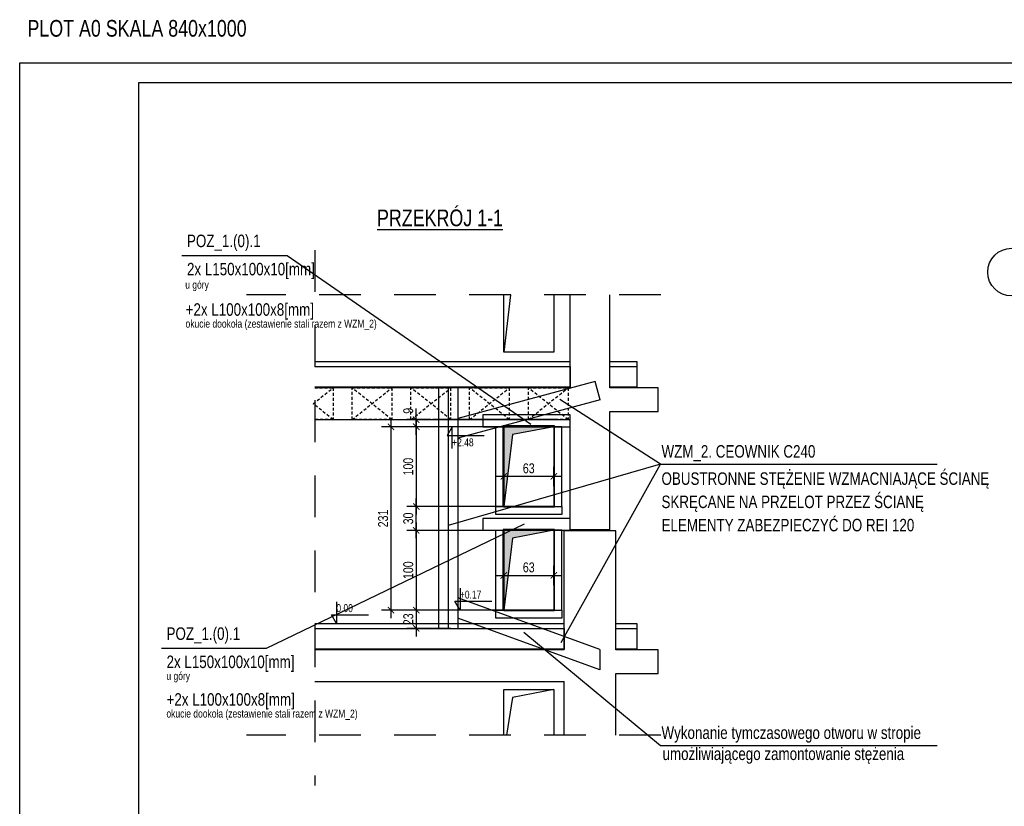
# Model space of a CAD drawing. Header units: metres. Extents: x -6509 to 204, y 32 to 4903.
# Tile 8 of 15: x -6509 to -5269, y 3912 to 4903. Entities that reach past the tile are written whole.
import ezdxf

# ---------------------------------------------------------------- set-up
doc = ezdxf.new("R2010")
doc.units = ezdxf.units.M
doc.header["$LTSCALE"] = 50
doc.header["$MEASUREMENT"] = 0
for name, pattern in [('DO', [1, 0.5, -0.24, 0.02, -0.24]), ('DP', [0.63, 0.35, -0.28]), ('MP', [0.125, 0.075, -0.05])]:
    doc.linetypes.add(name, pattern=pattern)
for name, color, linetype in [('BS_odn', 1, 'Continuous'), ('BZ_lpd', 1, 'DP'), ('BZ_lpm', 1, 'MP'), ('BZ_osd', 1, 'DO'), ('BZ_ram', 2, 'Continuous'), ('BZ_txc', 1, 'Continuous'), ('BZ_txs', 2, 'Continuous'), ('BZ_wym', 1, 'Continuous'), ('k3_łacznik', 85, 'Continuous')]:
    doc.layers.add(name, color=color, linetype=linetype)
doc.styles.add('BIKTC', font='bikromsw.shx', dxfattribs={"width": 0.8})
doc.styles.add('BIKTS', font='bikromsw.shx', dxfattribs={"width": 0.8})
doc.styles.add('BIKWYM', font='bikromsw.shx', dxfattribs={"width": 0.8})
doc.dimstyles.new('BZ_KP_50', dxfattribs={"dimscale": 0.5, "dimtxt": 25, "dimasz": 16, "dimexe": 24, "dimexo": 0, "dimgap": 0, "dimtad": 0, "dimdec": 1, "dimrnd": 0.5, "dimzin": 9, "dimdsep": 46, "dimtxsty": 'BIKWYM', "dimblk": 'ARCHTICK', "dimblk1": 'ARCHTICK', "dimblk2": 'WYM-KP', "dimcen": 0, "dimdle": 20, "dimclrd": 256, "dimclre": 256, "dimclrt": 7, "dimadec": 0, "dimazin": 0, "dimtfac": 0.033333, "dimtdec": 1, "dimtmove": 0, "dimatfit": 3, "dimfxl": 1, "dimtvp": 0.8, "dimtfillclr": 256, "dimtolj": 1, "dimarcsym": 0})

# ---------------------------------------------------------------- blocks, each defined once
blk = doc.blocks.new('_ArchTick')
at = {"color": 0, "linetype": 'ByBlock', "const_width": 0.15}
blk.add_lwpolyline([(-0.5, -0.5), (0.5, 0.5)], dxfattribs=at)
blk = doc.blocks.new('*D319')
at = {"layer": 'BZ_wym', "lineweight": -2}
for p, q in [((-6009.8, 4169.4), (-6009.8, 4126.4)), ((-5899.6, 4159.4), (-6021.8, 4159.4)), ((-5966.4, 4136.4), (-6021.8, 4136.4))]:
    blk.add_line(p, q, dxfattribs=at)
at = {"layer": 'Defpoints', "color": 0}
for p in [(-5899.6, 4159.4), (-6009.8, 4136.4), (-5966.4, 4136.4)]:
    blk.add_point(p, dxfattribs=at)
at = {"layer": 'BZ_wym', "lineweight": -2, "xscale": 8, "yscale": 8, "zscale": 8}
for p, rotation in [((-6009.8, 4159.4), 90), ((-6009.8, 4136.4), 270)]:
    blk.add_blockref('_ArchTick', p, dxfattribs=dict(at, rotation=rotation))
at = {"layer": 'BZ_wym', "color": 7, "insert": (-6019.8, 4147.9), "char_height": 12.5, "attachment_point": 5, "rotation": 90, "style": 'BIKWYM'}
blk.add_mtext('\\A1;23', dxfattribs=at)
blk = doc.blocks.new('WYM-KP')
blk.add_hatch(color=256).paths.add_polyline_path([(-3, 0, 1), (3, 0, 1)])
blk.add_circle((0, 0), 3)
blk = doc.blocks.new('*D320')
at = {"layer": 'BZ_wym', "lineweight": -2}
for p, q in [((-6009.8, 4269.9), (-6009.8, 4149.4)), ((-5899.6, 4259.9), (-6021.8, 4259.9)), ((-5899.6, 4159.4), (-6021.8, 4159.4))]:
    blk.add_line(p, q, dxfattribs=at)
at = {"layer": 'Defpoints', "color": 0}
for p in [(-5899.6, 4259.9), (-6009.8, 4159.4), (-5899.6, 4159.4)]:
    blk.add_point(p, dxfattribs=at)
at = {"layer": 'BZ_wym', "lineweight": -2, "xscale": 8, "yscale": 8, "zscale": 8}
for p, rotation in [((-6009.8, 4259.9), 90), ((-6009.8, 4159.4), 270)]:
    blk.add_blockref('_ArchTick', p, dxfattribs=dict(at, rotation=rotation))
at = {"layer": 'BZ_wym', "color": 7, "insert": (-6019.8, 4209.7), "char_height": 12.5, "attachment_point": 5, "rotation": 90, "style": 'BIKWYM'}
blk.add_mtext('\\A1;100', dxfattribs=at)
blk = doc.blocks.new('*D321')
at = {"layer": 'BZ_wym', "lineweight": -2}
for p, q in [((-6009.8, 4249.9), (-6009.8, 4299.9)), ((-5899.6, 4289.9), (-6021.8, 4289.9)), ((-5899.6, 4259.9), (-6021.8, 4259.9))]:
    blk.add_line(p, q, dxfattribs=at)
at = {"layer": 'Defpoints', "color": 0}
for p in [(-6009.8, 4289.9), (-5899.6, 4289.9), (-5899.6, 4259.9)]:
    blk.add_point(p, dxfattribs=at)
at = {"layer": 'BZ_wym', "lineweight": -2, "xscale": 8, "yscale": 8, "zscale": 8}
for p, rotation in [((-6009.8, 4289.9), 90), ((-6009.8, 4259.9), 270)]:
    blk.add_blockref('_ArchTick', p, dxfattribs=dict(at, rotation=rotation))
at = {"layer": 'BZ_wym', "color": 7, "insert": (-6019.8, 4274.9), "char_height": 12.5, "attachment_point": 5, "rotation": 90, "style": 'BIKWYM'}
blk.add_mtext('\\A1;30', dxfattribs=at)
blk = doc.blocks.new('*D322')
at = {"layer": 'BZ_wym', "lineweight": -2}
for p, q in [((-5899.6, 4390.4), (-6021.8, 4390.4)), ((-6009.8, 4400.4), (-6009.8, 4279.9)), ((-5899.6, 4289.9), (-6021.8, 4289.9))]:
    blk.add_line(p, q, dxfattribs=at)
at = {"layer": 'Defpoints', "color": 0}
for p in [(-5899.6, 4390.4), (-6009.8, 4289.9), (-5899.6, 4289.9)]:
    blk.add_point(p, dxfattribs=at)
at = {"layer": 'BZ_wym', "lineweight": -2, "xscale": 8, "yscale": 8, "zscale": 8}
for p, rotation in [((-6009.8, 4390.4), 90), ((-6009.8, 4289.9), 270)]:
    blk.add_blockref('_ArchTick', p, dxfattribs=dict(at, rotation=rotation))
at = {"layer": 'BZ_wym', "color": 7, "insert": (-6019.8, 4340.2), "char_height": 12.5, "attachment_point": 5, "rotation": 90, "style": 'BIKWYM'}
blk.add_mtext('\\A1;100', dxfattribs=at)
blk = doc.blocks.new('*D323')
at = {"layer": 'BZ_wym', "lineweight": -2}
for p, q in [((-6009.8, 4399.4), (-6009.8, 4413.6)), ((-5991.6, 4399.4), (-6021.8, 4399.4)), ((-5899.6, 4390.4), (-6021.8, 4390.4)), ((-6009.8, 4380.4), (-6009.8, 4399.4))]:
    blk.add_line(p, q, dxfattribs=at)
at = {"layer": 'Defpoints', "color": 0}
for p in [(-6009.8, 4399.4), (-5991.6, 4399.4), (-5899.6, 4390.4)]:
    blk.add_point(p, dxfattribs=at)
at = {"layer": 'BZ_wym', "lineweight": -2, "xscale": 8, "yscale": 8, "zscale": 8}
for p, rotation in [((-6009.8, 4399.4), 90), ((-6009.8, 4390.4), 270)]:
    blk.add_blockref('_ArchTick', p, dxfattribs=dict(at, rotation=rotation))
at = {"layer": 'BZ_wym', "color": 7, "insert": (-6019.8, 4410.5), "char_height": 12.5, "attachment_point": 5, "rotation": 90, "style": 'BIKWYM'}
blk.add_mtext('\\A1;9', dxfattribs=at)
blk = doc.blocks.new('*D324')
at = {"layer": 'BZ_wym', "lineweight": -2}
for p, q in [((-5899.6, 4390.4), (-6053.5, 4390.4)), ((-6041.5, 4149.4), (-6041.5, 4400.4)), ((-5899.6, 4159.4), (-6053.5, 4159.4))]:
    blk.add_line(p, q, dxfattribs=at)
at = {"layer": 'Defpoints', "color": 0}
for p in [(-6041.5, 4390.4), (-5899.6, 4390.4), (-5899.6, 4159.4)]:
    blk.add_point(p, dxfattribs=at)
at = {"layer": 'BZ_wym', "lineweight": -2, "xscale": 8, "yscale": 8, "zscale": 8}
for p, rotation in [((-6041.5, 4390.4), 90), ((-6041.5, 4159.4), 270)]:
    blk.add_blockref('_ArchTick', p, dxfattribs=dict(at, rotation=rotation))
at = {"layer": 'BZ_wym', "color": 7, "insert": (-6051.5, 4274.9), "char_height": 12.5, "attachment_point": 5, "rotation": 90, "style": 'BIKWYM'}
blk.add_mtext('\\A1;231', dxfattribs=at)
blk = doc.blocks.new('*D325')
at = {"layer": 'BZ_wym', "lineweight": -2}
for p, q in [((-5909.6, 4328), (-5826.6, 4328)), ((-5899.6, 4315.6), (-5899.6, 4340)), ((-5836.6, 4315.6), (-5836.6, 4340))]:
    blk.add_line(p, q, dxfattribs=at)
at = {"layer": 'Defpoints', "color": 0}
for p in [(-5836.6, 4328), (-5899.6, 4315.6), (-5836.6, 4315.6)]:
    blk.add_point(p, dxfattribs=at)
at = {"layer": 'BZ_wym', "lineweight": -2, "xscale": 8, "yscale": 8, "zscale": 8, "rotation": 180}
blk.add_blockref('_ArchTick', (-5899.6, 4328), dxfattribs=at)
at = {"layer": 'BZ_wym', "lineweight": -2, "xscale": 8, "yscale": 8, "zscale": 8}
blk.add_blockref('_ArchTick', (-5836.6, 4328), dxfattribs=at)
at = {"layer": 'BZ_wym', "color": 7, "insert": (-5868.1, 4338), "char_height": 12.5, "attachment_point": 5, "style": 'BIKWYM'}
blk.add_mtext('\\A1;63', dxfattribs=at)
blk = doc.blocks.new('*D326')
at = {"layer": 'BZ_wym', "lineweight": -2}
for p, q in [((-5899.6, 4190.8), (-5899.6, 4215.2)), ((-5836.6, 4190.8), (-5836.6, 4215.2)), ((-5909.6, 4203.2), (-5826.6, 4203.2))]:
    blk.add_line(p, q, dxfattribs=at)
at = {"layer": 'Defpoints', "color": 0}
for p in [(-5836.6, 4203.2), (-5899.6, 4190.8), (-5836.6, 4190.8)]:
    blk.add_point(p, dxfattribs=at)
at = {"layer": 'BZ_wym', "lineweight": -2, "xscale": 8, "yscale": 8, "zscale": 8, "rotation": 180}
blk.add_blockref('_ArchTick', (-5899.6, 4203.2), dxfattribs=at)
at = {"layer": 'BZ_wym', "lineweight": -2, "xscale": 8, "yscale": 8, "zscale": 8}
blk.add_blockref('_ArchTick', (-5836.6, 4203.2), dxfattribs=at)
at = {"layer": 'BZ_wym', "color": 7, "insert": (-5868.1, 4213.2), "char_height": 12.5, "attachment_point": 5, "style": 'BIKWYM'}
blk.add_mtext('\\A1;63', dxfattribs=at)

msp = doc.modelspace()

# ---------------------------------------------------------------- hatches: boundary and pattern name
at = {"layer": 'BZ_txs'}
for points in [[(-5899.58, 4390.44), (-5899.58, 4289.94), (-5888.67, 4380.57), (-5836.58, 4390.44)], [(-5888.67, 4250.07), (-5836.58, 4259.94), (-5899.58, 4259.94), (-5899.58, 4159.44)]]:
    msp.add_hatch(color=1, dxfattribs=at).paths.add_polyline_path(points)

# ---------------------------------------------------------------- linework, layer by layer
at = {"layer": 'BS_odn'}
for q in [(-5828.84, 4424.77), (-5969.58, 4265.94)]:
    msp.add_line((-5702.04, 4343.08), q, dxfattribs=at)
for points in [[(-6305.05, 4606), (-6172.47, 4606), (-5865.49, 4393.61)], [(-5827.27, 4118.64), (-5702.04, 4343.08), (-5353.68, 4343.08)], [(-6330.79, 4111.34), (-6198.21, 4111.34), (-5873.36, 4268.14)], [(-5874.08, 4131.7), (-5702.04, 3988.77), (-5353.68, 3988.77)]]:
    msp.add_lwpolyline(points, dxfattribs=at)
at = {"layer": 'BZ_lpd', "ltscale": 3}
for p, q in [((-5701.67, 4556.38), (-6223.71, 4556.38)), ((-5701.67, 4001.94), (-6223.71, 4001.94))]:
    msp.add_line(p, q, dxfattribs=at)
at = {"layer": 'BZ_lpd', "linetype": 'Continuous'}
for p, q in [((-5899.58, 4390.44), (-5985.46, 4390.44)), ((-5899.58, 4159.44), (-5976.55, 4159.44))]:
    msp.add_line(p, q, dxfattribs=at)
at = {"layer": 'BZ_lpd', "ltscale": 3}
msp.add_lwpolyline([(-6137.67, 4612.69), (-6137.67, 3938.56)], dxfattribs=at)
at = {"layer": 'BZ_lpm'}
for p, q in [((-6139.58, 4419.44), (-6114.58, 4439.44)), ((-6090.58, 4399.44), (-6040.58, 4439.44)), ((-6040.58, 4399.44), (-6090.58, 4439.44)), ((-6016.2, 4399.44), (-5966.2, 4439.44)), ((-5966.2, 4399.44), (-6016.2, 4439.44)), ((-5942.58, 4399.44), (-5892.58, 4439.44)), ((-5892.58, 4399.44), (-5942.58, 4439.44)), ((-5868.58, 4399.44), (-5818.58, 4439.44)), ((-5818.58, 4399.44), (-5868.58, 4439.44)), ((-6114.58, 4399.44), (-6139.58, 4419.44))]:
    msp.add_line(p, q, dxfattribs=at)
msp.add_lwpolyline([(-6137.67, 4439.44), (-6114.58, 4439.44), (-6114.58, 4399.44), (-6137.67, 4399.44)], dxfattribs=at)
for points in [[(-6040.58, 4439.44), (-6040.58, 4399.44), (-6090.58, 4399.44), (-6090.58, 4439.44)], [(-5966.58, 4439.44), (-5966.58, 4399.44), (-6016.58, 4399.44), (-6016.58, 4439.44)], [(-5892.58, 4439.44), (-5892.58, 4399.44), (-5942.58, 4399.44), (-5942.58, 4439.44)], [(-5818.58, 4439.44), (-5818.58, 4399.44), (-5868.58, 4399.44), (-5868.58, 4439.44)]]:
    msp.add_lwpolyline(points, close=True, dxfattribs=at)
at = {"layer": 'BZ_osd', "color": 7, "linetype": 'Continuous'}
msp.add_circle((-5259.98, 4585.24), 30, dxfattribs=at)
at = {"layer": 'BZ_ram', "color": 1}
msp.add_lwpolyline([(-6509.19, 648.85), (-6509.19, 4848.85), (-1509.19, 4848.85), (-1509.19, 648.85)], close=True, dxfattribs=at)
at = {"layer": 'BZ_ram'}
msp.add_lwpolyline([(-6359.19, 673.85), (-6359.19, 4823.85), (-1534.19, 4823.85), (-1534.19, 673.85)], close=True, dxfattribs=at)
at = {"layer": 'BZ_txc'}
for points in [[(-5964.39, 4362.92), (-5964.39, 4390.44), (-5970.79, 4379.18), (-5924.21, 4379.18)], [(-5954.67, 4186.96), (-5954.67, 4159.44), (-5961.07, 4170.7), (-5914.49, 4170.7)], [(-6110.21, 4169.96), (-6110.21, 4142.44), (-6116.62, 4153.7), (-6070.03, 4153.7)]]:
    msp.add_lwpolyline(points, dxfattribs=at)
at = {"layer": 'BZ_txs'}
for p, q in [((-5816.08, 4439.44), (-5816.08, 4556.38)), ((-5766.08, 4439.44), (-5766.08, 4556.38)), ((-5766.08, 4260.44), (-5766.08, 4409.44)), ((-5816.08, 4260.44), (-5816.08, 4399.44)), ((-5836.58, 4259.94), (-5899.58, 4259.94)), ((-5823.58, 4109.44), (-5823.58, 4259.44)), ((-5758.58, 4259.44), (-5823.58, 4259.44)), ((-5766.08, 4260.44), (-5816.08, 4260.44)), ((-5758.58, 4109.44), (-5758.58, 4259.44)), ((-5823.58, 4001.94), (-5823.58, 4069.44)), ((-5758.58, 4001.94), (-5758.58, 4079.44))]:
    msp.add_line(p, q, dxfattribs=at)
for points in [[(-5836.58, 4556.38), (-5836.58, 4484.44), (-5899.58, 4484.44), (-5899.58, 4556.38)], [(-6137.67, 4466.44), (-5816.08, 4466.44), (-5816.08, 4440.44)], [(-5732.08, 4440.44), (-5766.08, 4440.44), (-5766.08, 4466.44), (-5732.08, 4466.44), (-5732.08, 4440.44)], [(-5816.08, 4440.44), (-6137.67, 4440.44)], [(-5816.08, 4439.44), (-6137.67, 4439.44)], [(-5705.08, 4439.44), (-5766.08, 4439.44)], [(-5766.08, 4409.44), (-5705.08, 4409.44), (-5705.08, 4439.44)], [(-6137.67, 4399.44), (-5816.08, 4399.44)], [(-5833.58, 4399.44), (-5986.42, 4399.44)], [(-5899.58, 4390.44), (-5836.58, 4390.44), (-5836.58, 4289.94), (-5899.58, 4289.94), (-5899.58, 4390.44)], [(-5899.58, 4259.94), (-5836.58, 4259.94), (-5836.58, 4159.44), (-5899.58, 4159.44), (-5899.58, 4259.94)], [(-6137.67, 4136.44), (-5823.58, 4136.44), (-5823.58, 4110.44)], [(-5732.08, 4110.44), (-5758.58, 4110.44), (-5758.58, 4136.44), (-5732.08, 4136.44), (-5732.08, 4110.44)], [(-5823.58, 4110.44), (-6137.67, 4110.44)], [(-5823.58, 4109.44), (-6137.67, 4109.44)], [(-5705.08, 4109.44), (-5758.58, 4109.44)], [(-5758.58, 4079.44), (-5705.08, 4079.44), (-5705.08, 4109.44)], [(-6137.67, 4069.44), (-5823.58, 4069.44)], [(-5899.58, 4059.44), (-5836.58, 4059.44), (-5836.58, 4001.94)], [(-5899.58, 4001.94), (-5899.58, 4059.44)]]:
    msp.add_lwpolyline(points, dxfattribs=at)
at = {"layer": 'BZ_txs', "color": 1}
for points in [[(-5891.26, 4556.38), (-5899.58, 4484.44), (-5899.58, 4556.38)], [(-6137.67, 4472.44), (-5816.08, 4472.44)], [(-5766.08, 4472.44), (-5732.08, 4472.44), (-5732.08, 4466.44)], [(-5836.58, 4390.44), (-5888.67, 4380.57), (-5899.58, 4289.94), (-5899.58, 4390.44), (-5836.58, 4390.44)], [(-5836.58, 4259.94), (-5888.67, 4250.07), (-5899.58, 4159.44), (-5899.58, 4259.94), (-5836.58, 4259.94)], [(-6137.67, 4142.44), (-5823.58, 4142.44)], [(-5758.58, 4142.44), (-5732.08, 4142.44), (-5732.08, 4136.44)], [(-5899.58, 4001.94), (-5899.58, 4059.44), (-5836.58, 4059.44)], [(-5836.58, 4059.44), (-5888.67, 4049.57), (-5895.97, 4001.94)]]:
    msp.add_lwpolyline(points, dxfattribs=at)
at = {"layer": 'k3_łacznik', "color": 3}
for p, q in [((-5981.58, 4439.44), (-5981.58, 4136.44)), ((-5969.58, 4439.44), (-5969.58, 4136.44)), ((-5784.25, 4447.41), (-5957.58, 4400.97)), ((-5957.58, 4439.44), (-5957.58, 4136.44)), ((-5778.03, 4424.23), (-5784.25, 4447.41)), ((-5778.03, 4424.23), (-5957.58, 4376.12)), ((-5957.58, 4400.44), (-5957.58, 4136.44)), ((-5778.59, 4109.71), (-5957.58, 4174.86)), ((-5778.59, 4084.17), (-5957.58, 4149.32)), ((-5778.59, 4109.71), (-5778.59, 4084.17))]:
    msp.add_line(p, q, dxfattribs=at)
for points in [[(-5926.08, 4405.44), (-5926.08, 4390.44), (-5816.08, 4390.44), (-5816.08, 4405.44), (-5926.08, 4405.44)], [(-5899.58, 4390.44), (-5899.58, 4289.94), (-5909.58, 4289.94), (-5909.58, 4390.44), (-5899.58, 4390.44)], [(-5835.78, 4390.44), (-5835.78, 4391.44), (-5900.38, 4391.44), (-5900.38, 4390.44), (-5835.78, 4390.44)], [(-5899.58, 4390.44), (-5899.58, 4289.94), (-5900.38, 4289.94), (-5900.38, 4390.44), (-5899.58, 4390.44)], [(-5836.58, 4390.44), (-5836.58, 4289.94), (-5826.58, 4289.94), (-5826.58, 4390.44), (-5836.58, 4390.44)], [(-5836.58, 4390.44), (-5836.58, 4289.94), (-5835.78, 4289.94), (-5835.78, 4390.44), (-5836.58, 4390.44)], [(-5909.58, 4289.94), (-5826.58, 4289.94), (-5826.58, 4279.94), (-5909.58, 4279.94), (-5909.58, 4289.94)], [(-5899.58, 4289.94), (-5835.78, 4289.94), (-5835.78, 4289.14), (-5899.58, 4289.14), (-5899.58, 4289.94)], [(-5926.08, 4274.94), (-5926.08, 4259.94), (-5816.08, 4259.94), (-5816.08, 4274.94), (-5926.08, 4274.94)], [(-5899.58, 4259.94), (-5899.58, 4159.44), (-5909.58, 4159.44), (-5909.58, 4259.94), (-5899.58, 4259.94)], [(-5835.78, 4259.94), (-5835.78, 4260.94), (-5900.38, 4260.94), (-5900.38, 4259.94), (-5835.78, 4259.94)], [(-5899.58, 4259.94), (-5899.58, 4159.44), (-5900.38, 4159.44), (-5900.38, 4259.94), (-5899.58, 4259.94)], [(-5836.58, 4259.94), (-5836.58, 4159.44), (-5826.58, 4159.44), (-5826.58, 4259.94), (-5836.58, 4259.94)], [(-5836.58, 4259.94), (-5836.58, 4159.44), (-5835.78, 4159.44), (-5835.78, 4259.94), (-5836.58, 4259.94)], [(-5909.58, 4159.44), (-5826.58, 4159.44), (-5826.58, 4149.44), (-5909.58, 4149.44), (-5909.58, 4159.44)], [(-5899.58, 4159.44), (-5835.78, 4159.44), (-5835.78, 4158.64), (-5899.58, 4158.64), (-5899.58, 4159.44)]]:
    msp.add_lwpolyline(points, dxfattribs=at)

# ---------------------------------------------------------------- texts
at = {"layer": 'BZ_txc', "style": 'BIKTC', "width": 0.8}
for s, p in [('u góry', (-6300.7, 4564.33)), ('okucie dookoła (zestawienie stali razem z WZM_2)', (-6300.32, 4515.25)), ('+2.48', (-5964.55, 4365.72)), ('+0.17', (-5954.83, 4173.99)), ('0.00', (-6110.38, 4156.99)), ('u góry', (-6324.4, 4071.5)), ('okucie dookoła (zestawienie stali razem z WZM_2)', (-6324.4, 4024.12))]:
    msp.add_text(s, height=10, dxfattribs=at).set_placement(p)
at = {"layer": 'BZ_txs', "color": 3, "style": 'BIKTS', "width": 0.8}
for s, p in [('PLOT A0 SKALA 840x1000', (-6499.42, 4881.76)), ('%%UPRZEKRÓJ 1-1', (-6059.16, 4643))]:
    msp.add_text(s, height=21, dxfattribs=at).set_placement(p)
at = {"layer": 'BZ_txs', "style": 'BIKTS', "width": 0.8}
for s, p in [('POZ_1.(0).1', (-6298.51, 4616.63)), ('2x L150x100x10[mm]', (-6298.51, 4581.1)), ('+2x L100x100x8[mm]', (-6300.17, 4530.19)), ('WZM_2. CEOWNIK C240', (-5700.9, 4351.49)), ('OBUSTRONNE STĘŻENIE WZMACNIAJĄCE ŚCIANĘ', (-5700.9, 4317.22)), ('SKRĘCANE NA PRZELOT PRZEZ ŚCIANĘ', (-5700.9, 4287.93)), ('ELEMENTY ZABEZPIECZYĆ DO REI 120', (-5700.9, 4258.65)), ('POZ_1.(0).1', (-6324.24, 4121.97)), ('2x L150x100x10[mm]', (-6324.24, 4086.44)), ('+2x L100x100x8[mm]', (-6324.24, 4039.06)), ('Wykonanie tymczasowego otworu w stropie', (-5700.9, 3997.19)), ('umożliwiającego zamontowanie stężenia', (-5699.62, 3970.6))]:
    msp.add_text(s, height=15.75, dxfattribs=at).set_placement(p)

# ---------------------------------------------------------------- dimensions: what is measured, and where the dimension line sits
at = {"layer": 'BZ_wym'}
for base, p1, p2, picture, middle in [((-6009.81, 4399.44), (-5899.58, 4390.44), (-5991.58, 4399.44), '*D323', (-6019.81, 4410.53)), ((-6041.52, 4390.44), (-5899.58, 4159.44), (-5899.58, 4390.44), '*D324', (-6051.52, 4274.94)), ((-6009.80600346, 4289.93947545), (-5899.57646781, 4390.43947545), (-5899.57646781, 4289.93947545), '*D322', (-6019.80600346, 4340.18947545)), ((-6009.81, 4289.94), (-5899.58, 4259.94), (-5899.58, 4289.94), '*D321', (-6019.81, 4274.94)), ((-6009.80600346, 4159.43947545), (-5899.57646781, 4259.93947545), (-5899.57646781, 4159.43947545), '*D320', (-6019.80600346, 4209.68947545)), ((-6009.81, 4136.44), (-5899.58, 4159.44), (-5966.39, 4136.44), '*D319', (-6019.81, 4147.94))]:
    dim = msp.add_linear_dim(base=base, p1=p1, p2=p2, angle=90, dimstyle='BZ_KP_50', override={"dimdec": 0, "dimrnd": 1, "dimatfit": 1}, dxfattribs=at)
    dim.commit()
    dim.dimension.update_dxf_attribs({"geometry": picture, "text_midpoint": middle})
for base, p1, p2, picture, middle in [((-5836.58, 4328.05), (-5899.58, 4315.64), (-5836.58, 4315.64), '*D325', (-5868.08, 4338.05)), ((-5836.58, 4203.16), (-5899.58, 4190.75), (-5836.58, 4190.75), '*D326', (-5868.08, 4213.16))]:
    dim = msp.add_linear_dim(base=base, p1=p1, p2=p2, dimstyle='BZ_KP_50', override={"dimdec": 0, "dimrnd": 1, "dimatfit": 1}, dxfattribs=at)
    dim.commit()
    dim.dimension.update_dxf_attribs({"geometry": picture, "text_midpoint": middle})

doc.saveas('drawing.dxf')
